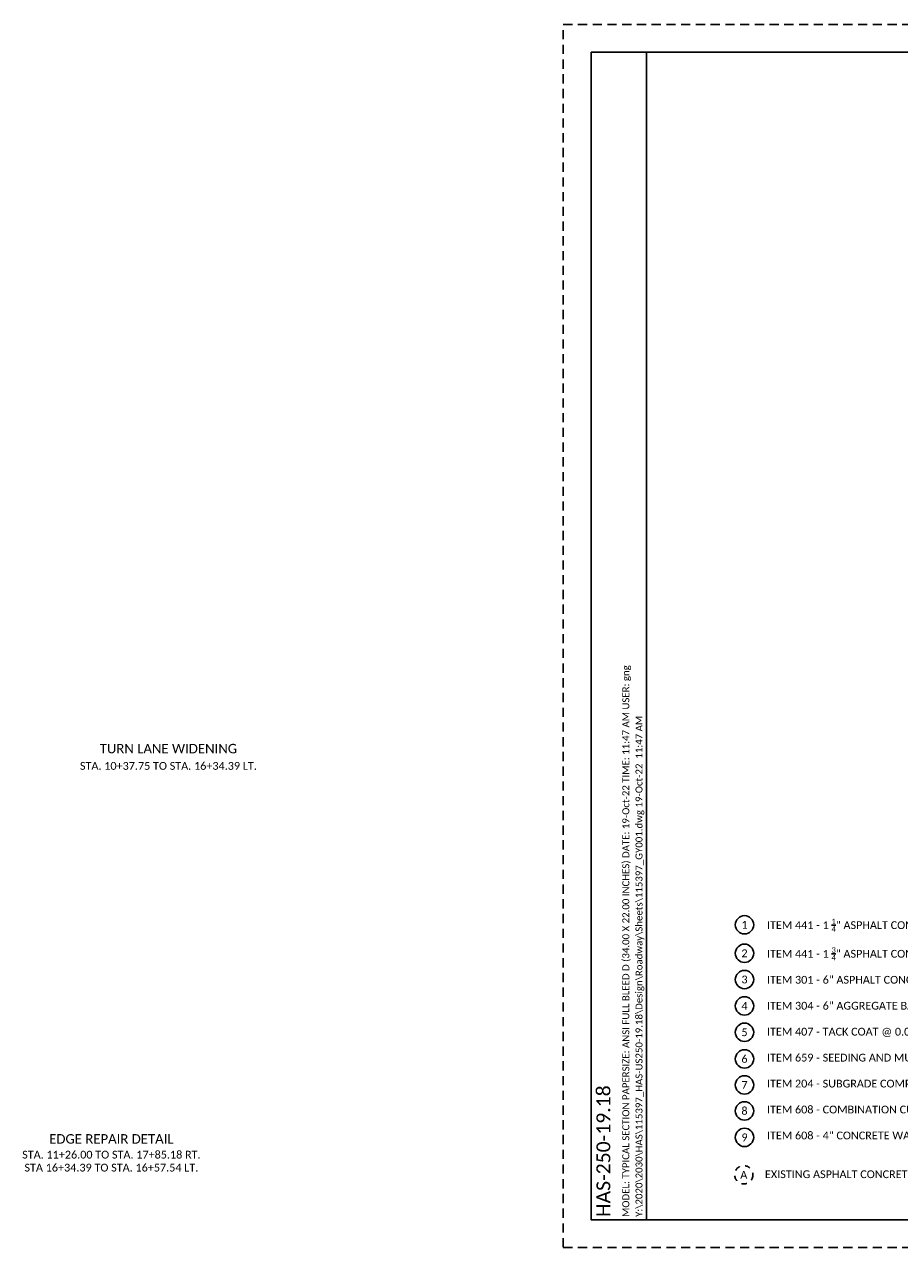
# Paper-space layout 'Layout 1' of a CAD drawing. Header units: feet. Extents: x 178.4 to 222.1, y 62.3 to 99.3.
# Tile 1 of 4: x 178.4 to 194.1, y 77.3 to 99.3. Entities that reach past the tile are written whole.
import ezdxf
from ezdxf.enums import TextEntityAlignment as Align

# ---------------------------------------------------------------- set-up
doc = ezdxf.new("R2010")
doc.units = ezdxf.units.FT
doc.header["$MEASUREMENT"] = 0
doc.linetypes.add('2', pattern=[0.1, 0.06, -0.04])
doc.linetypes.add('OhDOT_USTN3', pattern=[0.22, 0.165, -0.055])
for name, color, linetype in [('SH_Border', 7, 'Continuous'), ('SH_Cut_Line', 7, 'OhDOT_USTN3'), ('SH_Data', 7, 'Continuous'), ('SH_Hatch', 14, 'Continuous'), ('SH_Text', 7, 'Continuous'), ('SH_TextH', 4, 'Continuous'), ('SH_TextM', 7, 'Continuous')]:
    doc.layers.add(name, color=color, linetype=linetype)
doc.styles.add('DwgStamp', font='calibri.ttf')
doc.styles.add('Font 70-Main Title', font='calibri.ttf', dxfattribs={"width": 1.15, "height": 0.25})
doc.styles.add('Slanted Normal (0.14) Font 31', font='calibri.ttf', dxfattribs={"height": 0.14})
doc.styles.add('Slanted Sub-Title (0.17) Font 31', font='calibri.ttf', dxfattribs={"height": 0.17})
doc.styles.get("Standard").update_dxf_attribs({"font": 'calibri.ttf'})
doc.styles.add('Straight Minimum (0.12) Font 30', font='calibri.ttf', dxfattribs={"height": 0.12})
doc.styles.add('Straight Sub-Title (0.17) Font 30', font='calibri.ttf', dxfattribs={"height": 0.17})
doc.styles.add('Straight-Normal', font='calibri.ttf', dxfattribs={"height": 0.14})
doc.styles.add('Straight-Sub Title', font='calibri.ttf', dxfattribs={"height": 0.17})

# ---------------------------------------------------------------- blocks, each defined once
blk = doc.blocks.new('A$C1697e795')
at = {"layer": 'SH_Hatch'}
for points in [[(-0.1098, 0.0898, -0.0615), (-0.0881, 0.1507), (-0.0881, 0.1523, 0.014092), (-0.1171, 0.1465, 0.069705), (-0.2053, 0.1131, 0.105975), (-0.2716, 0.0557, 0.163104), (-0.29, 0.0008, 0.163049), (-0.2716, -0.0541, 0.105975), (-0.2053, -0.1115, 0.069705), (-0.1171, -0.145, 0.014089), (-0.0881, -0.1507, -0.061487), (-0.1098, -0.0898, -0.054987), (-0.1197, 0, -0.054987)], [(0.1108, 0.0898, 0.0615), (0.0891, 0.1507), (0.0891, 0.1523, -0.014092), (0.1182, 0.1465, -0.069705), (0.2063, 0.1131, -0.105975), (0.2727, 0.0557, -0.163104), (0.2911, 0.0008, -0.163049), (0.2727, -0.0541, -0.105975), (0.2063, -0.1115, -0.069705), (0.1182, -0.145, -0.014089), (0.0891, -0.1507, 0.061487), (0.1108, -0.0898, 0.054987), (0.1207, 0, 0.054987)], [(0.0015, -0.2566, 0.297692), (-0.1396, -0.2731, -0.180432), (0.0164, -0.3024, 0.32264), (0.179, -0.273, -0.20237)]]:
    blk.add_hatch(color=256, dxfattribs=at).paths.add_polyline_path(points)
at = {"layer": 'SH_TextM'}
for points in [[(0.1106, -0.0898, 0.054987), (0.1206, 0, 0.054987), (0.1106, 0.0898, 0.0688), (0.0854, 0.1575, 0.105699), (0.0418, 0.2087, 0.165247), (0.0004, 0.2228, 0.165247), (-0.0409, 0.2087, 0.105699), (-0.0845, 0.1575, 0.0688), (-0.1098, 0.0898, 0.054987), (-0.1197, 0, 0.054987), (-0.1098, -0.0898, 0.0688), (-0.0845, -0.1575, 0.105699), (-0.0409, -0.2087, 0.165247), (0.0004, -0.2228, 0.165247), (0.0418, -0.2087, 0.105699), (0.0854, -0.1575, 0.0688)], [(-0.2053, -0.1115, 0.069705), (-0.1171, -0.145, 0.055931), (-0.0006, -0.158, 0.055931), (0.1159, -0.145, 0.069705), (0.2041, -0.1115, 0.105975), (0.2705, -0.0541, 0.163076), (0.2889, 0.0008, 0.163076), (0.2705, 0.0557, 0.105975), (0.2041, 0.1131, 0.069705), (0.1159, 0.1465, 0.055931), (-0.0006, 0.1596, 0.055931), (-0.1171, 0.1465, 0.069705), (-0.2053, 0.1131, 0.105975), (-0.2716, 0.0557, 0.163076), (-0.29, 0.0008, 0.163076), (-0.2716, -0.0541, 0.105975)], [(0.0164, -0.3024, 0.180432), (-0.1396, -0.2731, -0.297692), (0.0015, -0.2566, 0.20237), (0.179, -0.273, -0.32264)]]:
    blk.add_lwpolyline(points, format="xyb", close=True, dxfattribs=at)
for points in [[(-0.0881, -0.2469), (-0.0881, 0.2529), (0.0891, 0.2529), (0.0891, -0.2828)], [(0.0891, -0.3157), (0.0891, -0.332), (-0.0881, -0.332), (-0.0881, -0.2701)]]:
    blk.add_lwpolyline(points, dxfattribs=at)
blk = doc.blocks.new('BLKWO_Title')
at = {"layer": 'SH_Border', "linetype": 'Continuous', "flags": 128}
blk.add_lwpolyline([(0.5, 21.5), (33.5, 21.5), (33.5, 0.5), (0.5, 0.5), (0.5, 21.5)], close=True, dxfattribs=at)
for points in [[(1.5, 0.5), (1.5, 21.5)], [(32, 21.5), (32, 0.5)], [(32, 4.5), (33.5, 4.5)], [(32, 2.5), (33.5, 2.5)], [(32, 2), (33.5, 2)], [(32, 1.5), (33.5, 1.5)], [(32, 1), (33.5, 1)]]:
    blk.add_lwpolyline(points, dxfattribs=at)
at = {"layer": 'SH_Border'}
blk.add_lwpolyline([(32.75, 0.8), (32.75, 0.5)], dxfattribs=at)
at = {"layer": 'SH_Cut_Line', "color": 7, "linetype": 'OhDOT_USTN3', "flags": 128}
blk.add_lwpolyline([(0, 0), (34, 0), (34, 22), (0, 22), (0, 0)], close=True, dxfattribs=at)
at = {"layer": 'SH_Border', "xscale": 2.25, "yscale": 2.25, "zscale": 2.25}
blk.add_blockref('A$C1697e795', (32.744, 3.506), dxfattribs=at)
at = {"layer": 'SH_Data', "char_height": 0.12, "style": 'Straight Minimum (0.12) Font 30'}
for s, insert, width, attachment_point in [('DESIGN AGENCY', (32.124, 4.448), 1.94049, 1), ('DESIGNER', (32.078, 2.448), 1.0279, 1), ('REVIEWER', (32.75, 1.931), 1.0279, 2), ('PROJECT ID', (32.078, 1.447), 1.27835, 1), ('SHEET', (32.129, 0.957), 1.0279, 1), ('TOTAL', (32.862, 0.957), 1.0279, 1)]:
    blk.add_mtext(s, dxfattribs=dict(at, insert=insert, width=width, attachment_point=attachment_point))
at = {"layer": 'SH_Data', "style": 'Font 70-Main Title', "width": 1.15, "flags": 8}
blk.add_attdef('TITLEAREA2T', text='', height=0.25, rotation=90, dxfattribs=at).set_placement((32.75, 13), align=Align.MIDDLE_CENTER)
at = {"layer": 'SH_Data', "style": 'Straight-Sub Title'}
for tag, p in [('XXX', (32.75, 2)), ('XXX', (32.75, 1.5)), ('XXXXXX', (32.75, 1))]:
    blk.add_attdef(tag, text='', height=0.17, dxfattribs=at).set_placement(p, align=Align.BOTTOM_CENTER)
at = {"layer": 'SH_Data', "style": 'Straight Sub-Title (0.17) Font 30', "flags": 8}
blk.add_attdef('PROJECT', text='', height=0.25, rotation=90, dxfattribs=at).set_placement((0.721, 0.55), align=Align.MIDDLE_LEFT)
at = {"layer": 'SH_Data', "style": 'Straight-Normal'}
for tag, p in [('SHEETNO', (32.375, 0.551)), ('SHEETTOTAL', (33.125, 0.549))]:
    blk.add_attdef(tag, text='', height=0.14, dxfattribs=at).set_placement(p, align=Align.CENTER)

psp = doc.layouts.new('Layout 1')

# ---------------------------------------------------------------- linework, layer by layer
at = {"layer": 'SH_Text'}
for centre in [(191.358, 83.153), (191.358, 82.641), (191.358, 82.169), (191.358, 81.694), (191.358, 81.22), (191.358, 80.741), (191.358, 80.273), (191.358, 79.806), (191.358, 79.33)]:
    psp.add_circle(centre, 0.165, dxfattribs=at)
at = {"layer": 'SH_Text', "linetype": '2'}
psp.add_circle((191.345, 78.657), 0.165, dxfattribs=at)

# ---------------------------------------------------------------- block references
at = {"layer": 'SH_Border'}
ref = psp.add_blockref('BLKWO_Title', (188.099, 77.348), dxfattribs=at)
ref.add_attrib('TITLEAREA2T', 'TYPICAL SECTION', dxfattribs={"layer": 'SH_Data', "height": 0.25, "rotation": 90, "style": 'Font 70-Main Title', "width": 1.15}).set_placement((220.849, 90.348), align=Align.MIDDLE_CENTER)
ref.add_attrib('XXXXXX', '115397', dxfattribs={"layer": 'SH_Data', "height": 0.17, "style": 'Straight-Sub Title'}).set_placement((220.849, 78.348), align=Align.BOTTOM_CENTER)
ref.add_attrib('XXX', 'JRF', dxfattribs={"layer": 'SH_Data', "height": 0.17, "style": 'Straight-Sub Title'}).set_placement((220.849, 79.348), align=Align.BOTTOM_CENTER)
ref.add_attrib('XXX', 'NWQ', dxfattribs={"layer": 'SH_Data', "height": 0.17, "style": 'Straight-Sub Title'}).set_placement((220.849, 78.848), align=Align.BOTTOM_CENTER)
ref.add_attrib('PROJECT', 'HAS-250-19.18', dxfattribs={"layer": 'SH_Data', "height": 0.25, "rotation": 90, "style": 'Straight Sub-Title (0.17) Font 30'}).set_placement((188.821, 77.899), align=Align.MIDDLE_LEFT)
ref.add_attrib('SHEETNO', 'P.02', dxfattribs={"layer": 'SH_Data', "height": 0.14, "style": 'Straight-Normal'}).set_placement((220.474, 77.899), align=Align.CENTER)
ref.add_attrib('SHEETTOTAL', '26', dxfattribs={"layer": 'SH_Data', "height": 0.14, "style": 'Straight-Normal'}).set_placement((221.224, 77.897), align=Align.CENTER)

# ---------------------------------------------------------------- texts
at = {"layer": 'SH_Data', "linetype": 'Continuous', "style": 'DwgStamp'}
for s, p in [('MODEL: TYPICAL SECTION PAPERSIZE: ANSI FULL BLEED D (34.00 X 22.00 INCHES) DATE: 19-Oct-22 TIME: 11:47 AM USER: gng', (189.287, 77.899)), ('Y:\\2020\\2030\\HAS\\115397_HAS-US250-19.18\\Design\\Roadway\\Sheets\\115397_GY001.dwg 19-Oct-22  11:47 AM', (189.524, 77.899))]:
    psp.add_text(s, height=0.125, rotation=90, dxfattribs=at).set_placement(p)
at = {"layer": 'SH_Text', "char_height": 0.14, "style": 'Slanted Normal (0.14) Font 31'}
for s, insert, width, attachment_point in [('1', (191.358, 83.153), 0.40079, 5), ('\\A1;ITEM 441 - 1 {\\H0.7x;\\S1/4;}" ASPHALT CONCRETE SURFACE COURSE, TYPE 1 (449), (PG 70-22M)\\P\\PITEM 441 - 1 {\\H0.7x;\\S3/4;}" ASPHALT CONCRETE INTERMEDIATE COURSE, TYPE 2, (449) \\P\\PITEM 301 - 6" ASPHALT CONCRETE BASE, PG64-22, (449)\\P\\PITEM 304 - 6" AGGREGATE BASE\\P\\PITEM 407 - TACK COAT @ 0.055 GAL/SY\\P\\P\\pxsm1;ITEM 659 - SEEDING AND MULCHING, CLASS 1\\P\\PITEM 204 - SUBGRADE COMPACTION\\P\\PITEM 608 - COMBINATION CURB AND GUTTER, TYPE 2\\P\\PITEM 608 - 4" CONCRETE WALK, AS PER PLAN', (191.762, 83.265), 10.07461, 1), ('2', (191.358, 82.641), 0.40079, 5), ('3', (191.358, 82.169), 0.40079, 5), ('4', (191.358, 81.694), 0.40079, 5), ('5', (191.358, 81.22), 0.40079, 5), ('6', (191.358, 80.741), 0.40079, 5), ('7', (191.358, 80.273), 0.40079, 5), ('8', (191.358, 79.806), 0.40079, 5), ('9', (191.358, 79.33), 0.40079, 5), ('A', (191.345, 78.657), 0.40079, 5)]:
    psp.add_mtext(s, dxfattribs=dict(at, insert=insert, width=width, attachment_point=attachment_point))
at = {"layer": 'SH_Text', "insert": (191.726, 78.737), "char_height": 0.14, "width": 5.32612, "attachment_point": 1}
psp.add_mtext('EXISTING ASPHALT CONCRETE (UNKNOWN DEPTH)', dxfattribs=at)
at = {"layer": 'SH_TextH', "char_height": 0.17, "attachment_point": 8, "style": 'Slanted Sub-Title (0.17) Font 31'}
for s, insert, width in [('TURN LANE WIDENING', (181.002, 86.236), 12.92261), ('EDGE REPAIR DETAIL', (179.977, 79.216), 6.02381)]:
    psp.add_mtext(s, dxfattribs=dict(at, insert=insert, width=width))
at = {"layer": 'SH_TextM', "char_height": 0.14, "width": 6.02381, "attachment_point": 8, "style": 'Slanted Normal (0.14) Font 31'}
for s, insert in [('STA. 10+37.75 TO STA. 16+34.39 LT.', (181.002, 85.94)), ('STA. 11+26.00 TO STA. 17+85.18 RT.\\PSTA 16+34.39 TO STA. 16+57.54 LT.', (179.977, 78.714))]:
    psp.add_mtext(s, dxfattribs=dict(at, insert=insert))

doc.saveas('drawing.dxf')
